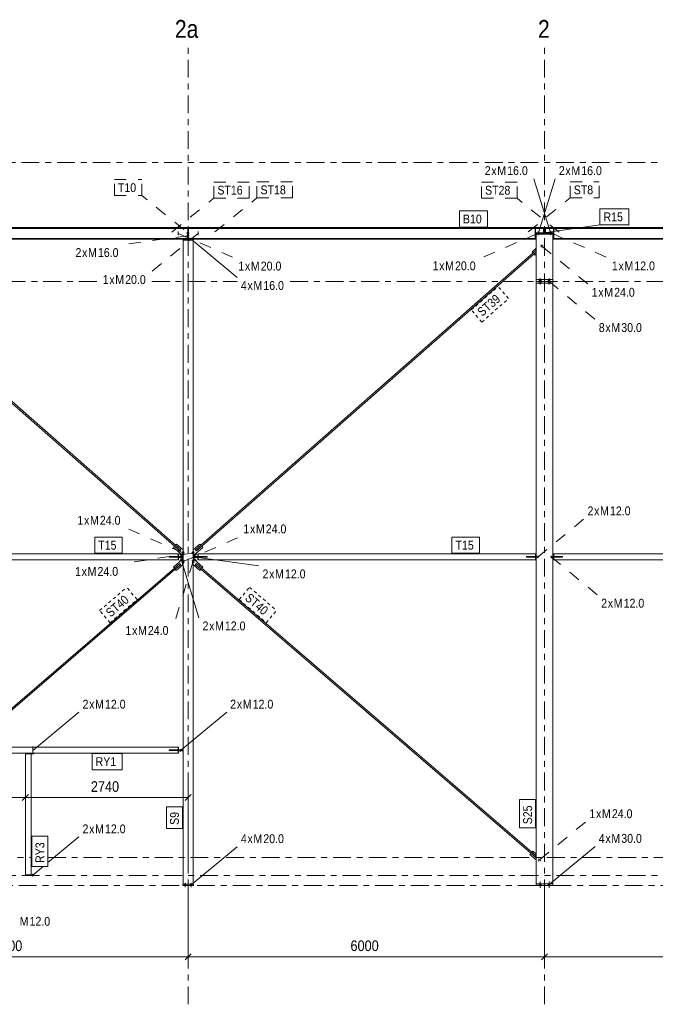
# Model space of a CAD drawing. Header units: millimetres. Extents: x -981 to 119, y -271 to 339.
# Tile 14 of 16: x -198 to -91, y -22 to 144. Entities that reach past the tile are written whole.
import ezdxf

# ---------------------------------------------------------------- set-up
doc = ezdxf.new("R2010")
doc.units = ezdxf.units.MM
for name, pattern in [('XKITLINE00', [0]), ('XKITLINE02', [4, 2, -2]), ('XKITLINE03', [6, 3, -1, 1, -1]), ('XKITLINE04', [3, 0.5, -0.5, 0.5, -0.5, 0.5, -0.5])]:
    doc.linetypes.add(name, pattern=pattern)
for name, color, linetype, lineweight in [('Element', 2, 'Continuous', 0), ('Spoina', 1, 'Continuous', 0), ('Wymiar', 4, 'Continuous', 0), ('Znak elementu', 2, 'Continuous', 0), ('Znak śruby', 4, 'Continuous', 0), ('Śruba', 3, 'Continuous', 0)]:
    doc.layers.add(name, color=color, linetype=linetype, lineweight=lineweight)
doc.styles.add('ARIAL', font='ARIAL.TTF')

msp = doc.modelspace()

# ---------------------------------------------------------------- hatches: boundary and pattern name
at = {"layer": 'Śruba'}
for points in [[(-171.36, 53.69), (-171.22, 53.69), (-171.22, 53.59), (-171.36, 53.59)], [(-171.36, 53.69), (-171.22, 53.69), (-171.22, 53.59), (-171.36, 53.59)], [(-171.36, 53.59), (-171.22, 53.59), (-171.22, 53.49), (-171.36, 53.49)], [(-171.36, 53.59), (-171.22, 53.59), (-171.22, 53.49), (-171.36, 53.49)], [(-168.64, 53.59), (-168.78, 53.59), (-168.78, 53.69), (-168.64, 53.69)], [(-168.64, 53.59), (-168.78, 53.59), (-168.78, 53.69), (-168.64, 53.69)], [(-168.64, 53.49), (-168.78, 53.49), (-168.78, 53.59), (-168.64, 53.59)], [(-168.64, 53.49), (-168.78, 53.49), (-168.78, 53.59), (-168.64, 53.59)], [(-196.22, 21.6), (-196.08, 21.6), (-196.08, 21.57), (-196.22, 21.57)], [(-196.22, 21.6), (-196.08, 21.6), (-196.08, 21.57), (-196.22, 21.57)], [(-196.22, 20.63), (-196.08, 20.63), (-196.08, 20.6), (-196.22, 20.6)], [(-196.22, 20.63), (-196.08, 20.63), (-196.08, 20.6), (-196.22, 20.6)], [(-196.22, 20.59), (-196.08, 20.59), (-196.08, 20.49), (-196.22, 20.49)], [(-196.22, 20.59), (-196.08, 20.59), (-196.08, 20.49), (-196.22, 20.49)], [(-171.36, 21.15), (-171.22, 21.15), (-171.22, 21.05), (-171.36, 21.05)], [(-171.36, 21.15), (-171.22, 21.15), (-171.22, 21.05), (-171.36, 21.05)], [(-171.36, 21.05), (-171.22, 21.05), (-171.22, 20.95), (-171.36, 20.95)], [(-171.36, 21.05), (-171.22, 21.05), (-171.22, 20.95), (-171.36, 20.95)], [(-196.08, 0), (-196.22, 0), (-196.22, 0.1), (-196.08, 0.1)], [(-196.08, 0), (-196.22, 0), (-196.22, 0.1), (-196.08, 0.1)], [(-170.61, -1.5), (-170.39, -1.5), (-170.39, -1.7), (-170.61, -1.7)], [(-170.61, -1.5), (-170.39, -1.5), (-170.39, -1.7), (-170.61, -1.7)], [(-169.61, -1.5), (-169.39, -1.5), (-169.39, -1.7), (-169.61, -1.7)], [(-169.61, -1.5), (-169.39, -1.5), (-169.39, -1.7), (-169.61, -1.7)], [(-110.91, -1.4), (-110.59, -1.4), (-110.59, -1.7), (-110.91, -1.7)], [(-110.91, -1.4), (-110.59, -1.4), (-110.59, -1.7), (-110.91, -1.7)], [(-109.41, -1.4), (-109.09, -1.4), (-109.09, -1.7), (-109.41, -1.7)], [(-109.41, -1.4), (-109.09, -1.4), (-109.09, -1.7), (-109.41, -1.7)]]:
    msp.add_hatch(color=256, dxfattribs=at).paths.add_polyline_path(points, flags=17)

# ---------------------------------------------------------------- linework, layer by layer
at = {"layer": 'Element', "linetype": 'XKITLINE00', "lineweight": 0}
for p, q in [((-229.82, 109.05), (-110.18, 109.05)), ((-229.82, 108.99), (-110.18, 108.99)), ((-229.82, 108.89), (-110.18, 108.89)), ((-170.72, 109.05), (-170.12, 109.08)), ((-170.72, 109.05), (-169.52, 109.05)), ((-170.12, 109.08), (-169.52, 109.05)), ((-170.04, 107.19), (-170.04, 108.89)), ((-170.04, 108.88), (-169.96, 108.88)), ((-169.96, 108.89), (-169.96, 107.19)), ((-111.58, 107.19), (-111.58, 108.89)), ((-111.58, 108.88), (-111.5, 108.88)), ((-111.5, 108.89), (-111.5, 108.13)), ((-111.5, 108.16), (-110.18, 108.16)), ((-111.5, 108.13), (-111.5, 108.13)), ((-111.5, 108.13), (-110.18, 108.13)), ((-111.5, 108.03), (-111.5, 108.13)), ((-111.5, 107.19), (-111.5, 108.03)), ((-110.18, 108.03), (-111.5, 108.03)), ((-111.4, 108.03), (-111.4, 107.93)), ((-111.4, 108.02), (-108.6, 108.02)), ((-108.6, 107.93), (-111.4, 107.93)), ((-111.4, 107.93), (-111.4, 100.3)), ((-110.18, 108.89), (-110.18, 109.05)), ((-110.18, 109.02), (-110.1, 109.02)), ((-110.18, 108.06), (-110.18, 108.96)), ((-110.18, 108.96), (-110.1, 108.96)), ((-110.18, 108.13), (-110.18, 108.03)), ((-110.18, 108.06), (-110.1, 108.06)), ((-110.1, 108.06), (-110.1, 109.02)), ((-109.9, 108.06), (-109.9, 109.02)), ((-109.9, 109.02), (-109.82, 109.02)), ((-109.9, 108.96), (-109.82, 108.96)), ((-109.9, 108.06), (-109.82, 108.06)), ((-109.82, 109.05), (-0.08, 109.05)), ((-109.82, 109.05), (-109.82, 108.89)), ((-109.82, 108.99), (-0.08, 108.99)), ((-109.82, 108.06), (-109.82, 108.96)), ((-109.82, 108.89), (-0.08, 108.89)), ((-109.82, 108.16), (-108.5, 108.16)), ((-109.82, 108.03), (-109.82, 108.13)), ((-109.82, 108.13), (-108.5, 108.13)), ((-108.5, 108.03), (-109.82, 108.03)), ((-108.6, 107.93), (-108.6, 108.03)), ((-108.6, 107.93), (-108.6, 100.3)), ((-108.5, 108.13), (-108.5, 108.89)), ((-108.5, 108.88), (-108.42, 108.88)), ((-108.5, 108.13), (-108.5, 108.13)), ((-108.5, 108.13), (-108.5, 108.03)), ((-108.5, 107.19), (-108.5, 108.03)), ((-108.42, 108.89), (-108.42, 107.19)), ((-228.5, 107.19), (-111.5, 107.19)), ((-111.5, 107.09), (-228.5, 107.09)), ((-228.46, 107.22), (-170.04, 107.22)), ((-170.85, 107.09), (-170.85, 106.95)), ((-170.85, 107.07), (-169.15, 107.07)), ((-170.85, 106.95), (-170.85, 106.95)), ((-170.85, 106.95), (-169.15, 106.95)), ((-170.85, -1.5), (-170.85, 106.95)), ((-170.85, 106.95), (-169.15, 106.95)), ((-169.96, 107.19), (-170.04, 107.19)), ((-169.96, 107.22), (-111.58, 107.22)), ((-169.15, 106.95), (-169.15, 107.09)), ((-169.15, 106.95), (-169.15, 106.95)), ((-169.15, 106.95), (-169.15, -1.5)), ((-111.58, 107.19), (-111.5, 107.19)), ((-111.5, 107.19), (-111.5, 107.19)), ((-111.5, 107.19), (-111.5, 107.09)), ((-108.5, 107.19), (-108.5, 107.19)), ((-108.5, 107.09), (-108.5, 107.19)), ((-108.5, 107.19), (-0.08, 107.19)), ((-108.42, 107.19), (-108.5, 107.19)), ((-108.5, 107.09), (-0.08, 107.09)), ((-108.42, 107.22), (-50.04, 107.22)), ((-228.25, 104.63), (-172.3, 55.41)), ((-228.09, 104.81), (-172.14, 55.59)), ((-167.86, 55.59), (-111.91, 104.81)), ((-167.7, 55.41), (-111.75, 104.63)), ((-112.08, 105), (-111.4, 105.59)), ((-111.91, 104.81), (-112.08, 105)), ((-111.4, 105.26), (-111.91, 104.81)), ((-111.75, 104.63), (-111.4, 104.94)), ((-111.59, 104.44), (-111.75, 104.63)), ((-111.4, 104.61), (-111.59, 104.44)), ((-111.4, 100), (-111.4, 100.3)), ((-108.6, 100.3), (-111.4, 100.3)), ((-111.4, 99.7), (-111.4, 100)), ((-111.4, 100), (-108.6, 100)), ((-108.6, 100), (-111.4, 100)), ((-108.6, 99.7), (-111.4, 99.7)), ((-111.4, 99.7), (-111.4, -1.4)), ((-108.6, 100), (-108.6, 100.3)), ((-108.6, 100), (-108.6, 99.7)), ((-108.6, 99.7), (-108.6, -1.4)), ((-172.47, 55.22), (-172.3, 55.41)), ((-170.96, 53.9), (-172.47, 55.22)), ((-172.3, 55.41), (-171.4, 54.62)), ((-172.14, 55.59), (-171.98, 55.78)), ((-171.24, 54.8), (-172.14, 55.59)), ((-171.98, 55.78), (-170.85, 54.78)), ((-171.38, 54.64), (-171.27, 54.77)), ((-171.27, 54.77), (-171.24, 54.8)), ((-170.85, 54.79), (-170.85, 54.79)), ((-169.15, 54.78), (-168.02, 55.78)), ((-169.15, 54.79), (-169.15, 54.79)), ((-167.53, 55.22), (-169.04, 53.9)), ((-167.86, 55.59), (-168.76, 54.8)), ((-168.73, 54.77), (-168.76, 54.8)), ((-168.73, 54.77), (-168.62, 54.64)), ((-168.6, 54.62), (-167.7, 55.41)), ((-168.02, 55.78), (-167.86, 55.59)), ((-167.7, 55.41), (-167.53, 55.22)), ((-228.46, 54.14), (-171.68, 54.14)), ((-171.68, 53.14), (-228.46, 53.14)), ((-173.18, 53.59), (-173.18, 53.69)), ((-171.04, 53.69), (-173.18, 53.69)), ((-171.54, 53.59), (-173.18, 53.59)), ((-172.47, 51.9), (-170.96, 53.21)), ((-171.68, 53.69), (-171.68, 54.14)), ((-171.64, 54.14), (-171.68, 54.14)), ((-171.68, 54.14), (-171.68, 53.69)), ((-171.68, 53.59), (-171.68, 53.14)), ((-171.68, 53.14), (-171.68, 53.59)), ((-171.64, 53.14), (-171.68, 53.14)), ((-171.64, 53.69), (-171.64, 54.14)), ((-171.64, 53.59), (-171.64, 53.14)), ((-171.54, 53.49), (-171.54, 53.59)), ((-171.54, 53.59), (-170.85, 53.59)), ((-170.85, 53.49), (-171.54, 53.49)), ((-171.43, 54.13), (-171.34, 54.23)), ((-170.85, 53.63), (-171.43, 54.13)), ((-171.42, 52.98), (-170.85, 53.47)), ((-171.4, 54.62), (-171.38, 54.64)), ((-171.29, 53.59), (-171.29, 53.69)), ((-171.04, 53.59), (-171.04, 53.69)), ((-170.96, 53.9), (-170.85, 53.91)), ((-170.96, 53.21), (-170.85, 53.2)), ((-169.15, 53.63), (-168.57, 54.13)), ((-169.04, 53.9), (-169.15, 53.91)), ((-168.46, 53.59), (-169.15, 53.59)), ((-169.15, 53.49), (-168.46, 53.49)), ((-169.15, 53.47), (-168.58, 52.98)), ((-169.15, 53.2), (-169.04, 53.21)), ((-169.04, 53.21), (-167.53, 51.9)), ((-168.96, 53.59), (-168.96, 53.69)), ((-168.96, 53.69), (-166.82, 53.69)), ((-168.71, 53.59), (-168.71, 53.69)), ((-168.57, 54.13), (-168.66, 54.23)), ((-168.6, 54.62), (-168.62, 54.64)), ((-168.46, 53.49), (-168.46, 53.59)), ((-168.46, 53.59), (-166.82, 53.59)), ((-168.36, 53.69), (-168.36, 54.14)), ((-168.36, 54.14), (-168.32, 54.14)), ((-168.36, 53.59), (-168.36, 53.14)), ((-168.36, 53.14), (-168.32, 53.14)), ((-168.32, 54.14), (-168.32, 53.69)), ((-168.32, 53.69), (-168.32, 54.14)), ((-168.32, 54.14), (-111.54, 54.14)), ((-168.32, 53.14), (-168.32, 53.59)), ((-168.32, 53.14), (-168.32, 53.59)), ((-111.54, 53.14), (-168.32, 53.14)), ((-166.82, 53.59), (-166.82, 53.69)), ((-113.04, 53.59), (-113.04, 53.69)), ((-113.04, 53.69), (-111.4, 53.69)), ((-111.4, 53.59), (-113.04, 53.59)), ((-111.54, 53.69), (-111.54, 54.14)), ((-111.5, 54.14), (-111.54, 54.14)), ((-111.54, 54.14), (-111.54, 53.69)), ((-111.54, 53.59), (-111.54, 53.14)), ((-111.54, 53.14), (-111.54, 53.59)), ((-111.5, 53.14), (-111.54, 53.14)), ((-111.5, 53.69), (-111.5, 54.14)), ((-111.5, 53.59), (-111.5, 53.14)), ((-106.96, 53.69), (-108.6, 53.69)), ((-108.6, 53.59), (-106.96, 53.59)), ((-108.5, 53.69), (-108.5, 54.14)), ((-108.5, 54.14), (-108.46, 54.14)), ((-108.5, 53.59), (-108.5, 53.14)), ((-108.5, 53.14), (-108.46, 53.14)), ((-108.46, 53.69), (-108.46, 54.14)), ((-108.46, 54.14), (-50.99, 54.14)), ((-108.46, 54.14), (-108.46, 53.69)), ((-108.46, 53.14), (-108.46, 53.59)), ((-108.46, 53.14), (-108.46, 53.59)), ((-50.99, 53.14), (-108.46, 53.14)), ((-106.96, 53.59), (-106.96, 53.69)), ((-207.3, 21.6), (-172.31, 51.71)), ((-206.93, 21.6), (-172.16, 51.53)), ((-172.31, 51.71), (-172.47, 51.9)), ((-171.4, 52.5), (-172.31, 51.71)), ((-172.16, 51.53), (-171.25, 52.31)), ((-171.99, 51.34), (-172.16, 51.53)), ((-170.85, 52.32), (-171.99, 51.34)), ((-171.34, 52.88), (-171.42, 52.98)), ((-171.38, 52.47), (-171.4, 52.5)), ((-171.38, 52.47), (-171.27, 52.34)), ((-171.25, 52.31), (-171.27, 52.34)), ((-170.85, 52.31), (-170.86, 52.32)), ((-168.01, 51.34), (-169.15, 52.32)), ((-169.15, 52.31), (-169.14, 52.32)), ((-168.75, 52.31), (-168.73, 52.34)), ((-168.75, 52.31), (-167.84, 51.53)), ((-168.73, 52.34), (-168.62, 52.47)), ((-168.66, 52.88), (-168.58, 52.98)), ((-168.62, 52.47), (-168.6, 52.5)), ((-167.69, 51.71), (-168.6, 52.5)), ((-167.84, 51.53), (-168.01, 51.34)), ((-167.84, 51.53), (-112.31, 3.73)), ((-167.53, 51.9), (-167.69, 51.71)), ((-167.69, 51.71), (-112.16, 3.91)), ((-228.32, 21.6), (-171.68, 21.6)), ((-171.68, 21.15), (-171.68, 21.6)), ((-171.64, 21.6), (-171.68, 21.6)), ((-171.68, 21.6), (-171.68, 21.15)), ((-171.64, 21.15), (-171.64, 21.6)), ((-228.32, 20.6), (-171.68, 20.6)), ((-196.4, 20.49), (-197.4, 20.49)), ((-197.4, 20.49), (-197.4, 0.1)), ((-197.38, 20.59), (-195.95, 20.59)), ((-197.38, 20.49), (-197.38, 20.59)), ((-196.4, 20.49), (-196.4, 0.1)), ((-195.95, 20.49), (-196.4, 20.49)), ((-195.95, 20.59), (-195.95, 20.49)), ((-173.18, 21.05), (-173.18, 21.15)), ((-171.04, 21.15), (-173.18, 21.15)), ((-171.11, 21.05), (-173.18, 21.05)), ((-171.68, 20.6), (-171.68, 21.05)), ((-171.68, 20.6), (-171.68, 21.05)), ((-171.64, 20.6), (-171.68, 20.6)), ((-171.64, 21.05), (-171.64, 20.6)), ((-171.54, 20.95), (-171.54, 21.05)), ((-170.85, 20.95), (-171.54, 20.95)), ((-171.29, 21.05), (-171.29, 21.15)), ((-171.11, 21.05), (-170.85, 21.05)), ((-171.04, 21.05), (-171.04, 21.15)), ((-112.47, 3.54), (-112.31, 3.73)), ((-111.4, 2.62), (-112.47, 3.54)), ((-112.31, 3.73), (-111.4, 2.95)), ((-112.16, 3.91), (-111.99, 4.1)), ((-111.4, 3.26), (-112.16, 3.91)), ((-111.99, 4.1), (-111.4, 3.59)), ((-111.42, 2.47), (-111.4, 2.49)), ((-111.4, 2.44), (-111.42, 2.47)), ((-111.4, 2.95), (-111.4, 2.95)), ((-196.4, 0.1), (-197.4, 0.1)), ((-197.38, 0), (-197.38, 0.1)), ((-195.95, 0), (-197.38, 0)), ((-196.4, 0.1), (-195.95, 0.1)), ((-195.95, 0.1), (-195.95, 0)), ((-170.9, -1.5), (-170.85, -1.5)), ((-170.9, -1.7), (-170.9, -1.5)), ((-169.15, -1.5), (-170.85, -1.5)), ((-169.15, -1.5), (-169.1, -1.5)), ((-169.1, -1.7), (-169.1, -1.5)), ((-108.6, -1.4), (-111.4, -1.4)), ((-111.4, -1.7), (-111.4, -1.4)), ((-108.6, -1.7), (-108.6, -1.4)), ((-170.9, -1.7), (-169.1, -1.7)), ((-108.6, -1.7), (-111.4, -1.7))]:
    msp.add_line(p, q, dxfattribs=at)
at = {"layer": 'Spoina', "linetype": 'XKITLINE03', "lineweight": 0}
for p, q in [((-170, -21.7), (-170, 140)), ((-110, -21.7), (-110, 140)), ((-234.05, 120), (20, 120)), ((-218.38, 100), (-184.97, 100)), ((-176.1, 100), (-161.72, 100)), ((-152.85, 100), (-66.59, 100)), ((-208.7, 3), (-196.3, 3)), ((-193.6, 3), (20, 3)), ((-960, 0), (20, 0)), ((-816.5, -1.7), (20, -1.7))]:
    msp.add_line(p, q, dxfattribs=at)
at = {"layer": 'Wymiar', "linetype": 'XKITLINE00', "lineweight": 0}
for p, q in [((-197.4, 1.1), (-197.4, 14.96)), ((-197.4, 1.1), (-197.4, 14.96)), ((-170, 1), (-170, 14.96)), ((-196.89, 13.61), (-197.91, 12.59)), ((-196.89, 13.61), (-197.91, 12.59)), ((-169.49, 13.61), (-170.51, 12.59)), ((-207.6, 13.1), (-197.4, 13.1)), ((-197.4, 13.1), (-170, 13.1)), ((-170, -2.7), (-170, -15.14)), ((-170, -2.7), (-170, -15.14)), ((-110, -2.7), (-110, -15.14)), ((-110, -2.7), (-110, -15.14)), ((-169.49, -13.19), (-170.51, -14.21)), ((-169.49, -13.19), (-170.51, -14.21)), ((-109.49, -13.19), (-110.51, -14.21)), ((-109.49, -13.19), (-110.51, -14.21)), ((-230, -13.7), (-170, -13.7)), ((-170, -13.7), (-110, -13.7)), ((-110, -13.7), (-50, -13.7))]:
    msp.add_line(p, q, dxfattribs=at)
at = {"layer": 'Znak elementu', "linetype": 'XKITLINE02', "lineweight": 0}
for p, q in [((-182.42, 117.13), (-177.77, 117.13)), ((-182.42, 114.43), (-182.42, 117.13)), ((-177.77, 114.43), (-177.77, 117.13)), ((-165.68, 116.71), (-159.7, 116.71)), ((-165.68, 114.01), (-165.68, 116.71)), ((-159.7, 114.01), (-159.7, 116.71)), ((-158.42, 116.75), (-152.44, 116.75)), ((-158.42, 114.05), (-158.42, 116.75)), ((-152.44, 114.05), (-152.44, 116.75)), ((-120.62, 116.69), (-114.64, 116.69)), ((-120.62, 113.99), (-120.62, 116.69)), ((-114.64, 113.99), (-114.64, 116.69)), ((-105.69, 116.76), (-100.82, 116.76)), ((-105.69, 114.06), (-105.69, 116.76)), ((-100.82, 114.06), (-100.82, 116.76)), ((-182.42, 114.43), (-177.77, 114.43)), ((-170.7, 108.71), (-177.77, 114.43)), ((-172.75, 108.29), (-165.68, 114.01)), ((-165.68, 114.01), (-159.7, 114.01)), ((-165.49, 108.33), (-158.42, 114.05)), ((-158.42, 114.05), (-152.44, 114.05)), ((-120.62, 113.99), (-114.64, 113.99)), ((-107.57, 108.27), (-114.64, 113.99)), ((-112.76, 108.34), (-105.69, 114.06)), ((-105.69, 114.06), (-100.82, 114.06))]:
    msp.add_line(p, q, dxfattribs=at)
at = {"layer": 'Znak elementu', "linetype": 'XKITLINE00', "lineweight": 0}
for p, q in [((-124.34, 111.85), (-119.58, 111.85)), ((-124.34, 109.15), (-124.34, 111.85)), ((-119.58, 109.15), (-119.58, 111.85)), ((-100.68, 112.21), (-95.81, 112.21)), ((-100.68, 109.51), (-100.68, 112.21)), ((-95.81, 109.51), (-95.81, 112.21)), ((-111.31, 108.02), (-100.68, 109.51)), ((-100.68, 109.51), (-95.81, 109.51)), ((-124.34, 109.15), (-119.58, 109.15)), ((-185.73, 56.94), (-181.08, 56.94)), ((-185.73, 54.24), (-185.73, 56.94)), ((-181.08, 54.24), (-181.08, 56.94)), ((-125.59, 56.94), (-120.94, 56.94)), ((-125.59, 54.24), (-125.59, 56.94)), ((-120.94, 54.24), (-120.94, 56.94)), ((-185.73, 54.24), (-181.08, 54.24)), ((-125.59, 54.24), (-120.94, 54.24)), ((-186.17, 20.5), (-181.08, 20.5)), ((-186.17, 17.8), (-186.17, 20.5)), ((-181.08, 17.8), (-181.08, 20.5)), ((-186.17, 17.8), (-181.08, 17.8)), ((-114.2, 8), (-114.2, 12.76)), ((-111.5, 12.76), (-114.2, 12.76)), ((-111.5, 8), (-111.5, 12.76)), ((-173.65, 7.9), (-173.65, 11.55)), ((-170.95, 11.55), (-173.65, 11.55)), ((-170.95, 7.9), (-170.95, 11.55)), ((-170.95, 7.9), (-173.65, 7.9)), ((-111.5, 8), (-114.2, 8)), ((-196.3, 1.5), (-196.3, 6.59)), ((-193.6, 6.59), (-196.3, 6.59)), ((-193.6, 1.5), (-193.6, 6.59)), ((-193.6, 1.5), (-196.3, 1.5))]:
    msp.add_line(p, q, dxfattribs=at)
at = {"layer": 'Znak elementu', "linetype": 'XKITLINE04', "lineweight": 0}
for p, q in [((-122.34, 95.19), (-117.84, 99.14)), ((-116.06, 97.11), (-117.84, 99.14)), ((-120.55, 93.16), (-116.06, 97.11)), ((-120.55, 93.16), (-122.34, 95.19)), ((-184.89, 44.58), (-180.35, 48.49)), ((-178.59, 46.44), (-180.35, 48.49)), ((-161.41, 46.44), (-159.65, 48.49)), ((-159.65, 48.49), (-155.11, 44.58)), ((-183.13, 42.54), (-178.59, 46.44)), ((-161.41, 46.44), (-156.87, 42.54)), ((-183.13, 42.54), (-184.89, 44.58)), ((-156.87, 42.54), (-155.11, 44.58))]:
    msp.add_line(p, q, dxfattribs=at)
at = {"layer": 'Znak śruby', "linetype": 'XKITLINE00', "lineweight": 0}
for p, q in [((-108.95, 108.01), (-111.8, 117.29)), ((-111.05, 108.01), (-108.2, 117.29)), ((-169.5, 107.09), (-161.72, 100.66)), ((-171.29, 53.59), (-168.18, 43.35)), ((-168.71, 53.59), (-158.08, 52.1)), ((-196.15, 21.05), (-188.37, 27.47)), ((-171.29, 21.05), (-163.51, 27.48)), ((-193.6, 2.16), (-188.37, 6.48)), ((-169.5, -1.6), (-161.72, 4.83)), ((-109.25, -1.55), (-101.47, 4.88)), ((-196.15, 0.05), (-194.4, 1.5))]:
    msp.add_line(p, q, dxfattribs=at)
at = {"layer": 'Znak śruby', "linetype": 'XKITLINE02', "lineweight": 0}
for p, q in [((-168.32, 108.08), (-176.1, 101.65)), ((-171.68, 108.08), (-162.15, 103.93)), ((-111.05, 108.12), (-120.58, 103.97)), ((-108.79, 108.1), (-99.27, 103.95)), ((-170.06, 107.69), (-180.69, 106.2)), ((-110.44, 105.94), (-102.67, 99.51)), ((-109.25, 100), (-101.47, 93.57)), ((-111.15, 53.59), (-103.37, 60.02)), ((-170.83, 54.28), (-180.36, 58.43)), ((-170.83, 52.83), (-161.31, 56.98)), ((-169.17, 54.28), (-180.76, 52.52)), ((-108.85, 53.59), (-101.07, 47.17)), ((-169.17, 52.83), (-172.27, 42.59)), ((-110.83, 2.62), (-103.05, 9.04))]:
    msp.add_line(p, q, dxfattribs=at)
at = {"layer": 'Śruba', "linetype": 'XKITLINE02', "lineweight": 0}
for p, q in [((-171.68, 108.38), (-171.68, 107.78)), ((-169.84, 108.09), (-170.28, 108.09)), ((-170.06, 108.18), (-170.18, 108.18)), ((-170.06, 108), (-170.18, 108)), ((-170.06, 107.79), (-170.18, 107.79)), ((-169.94, 108.18), (-170.06, 108.18)), ((-169.94, 108), (-170.06, 108)), ((-169.94, 107.79), (-170.06, 107.79)), ((-168.32, 108.38), (-168.32, 107.78)), ((-111.05, 108.42), (-111.05, 107.82)), ((-111.05, 107.8), (-111.05, 108.3)), ((-108.95, 107.8), (-108.95, 108.3)), ((-108.79, 108.33), (-108.79, 107.88)), ((-170.5, 107.35), (-170.5, 106.9)), ((-169.84, 107.69), (-170.28, 107.69)), ((-170.06, 107.6), (-170.18, 107.6)), ((-169.94, 107.6), (-170.06, 107.6)), ((-169.5, 107.35), (-169.5, 106.9)), ((-110.91, 100.3), (-110.91, 100)), ((-110.91, 100.3), (-110.91, 100)), ((-110.91, 100.3), (-110.91, 100)), ((-110.91, 100.3), (-110.91, 100)), ((-110.91, 100), (-110.91, 99.7)), ((-110.91, 100), (-110.91, 99.7)), ((-110.91, 100), (-110.91, 99.7)), ((-110.91, 100), (-110.91, 99.7)), ((-110.75, 100.55), (-110.75, 99.45)), ((-110.75, 100.55), (-110.75, 99.45)), ((-110.75, 100.55), (-110.75, 99.45)), ((-110.75, 100.55), (-110.75, 99.45)), ((-110.59, 100.3), (-110.59, 100)), ((-110.59, 100.3), (-110.59, 100)), ((-110.59, 100.3), (-110.59, 100)), ((-110.59, 100.3), (-110.59, 100)), ((-110.59, 100), (-110.59, 99.7)), ((-110.59, 100), (-110.59, 99.7)), ((-110.59, 100), (-110.59, 99.7)), ((-110.59, 100), (-110.59, 99.7)), ((-109.41, 100.3), (-109.41, 100)), ((-109.41, 100.3), (-109.41, 100)), ((-109.41, 100.3), (-109.41, 100)), ((-109.41, 100.3), (-109.41, 100)), ((-109.41, 100), (-109.41, 99.7)), ((-109.41, 100), (-109.41, 99.7)), ((-109.41, 100), (-109.41, 99.7)), ((-109.41, 100), (-109.41, 99.7)), ((-109.25, 100.55), (-109.25, 99.45)), ((-109.25, 100.55), (-109.25, 99.45)), ((-109.25, 100.55), (-109.25, 99.45)), ((-109.25, 100.55), (-109.25, 99.45)), ((-109.09, 100.3), (-109.09, 100)), ((-109.09, 100.3), (-109.09, 100)), ((-109.09, 100.3), (-109.09, 100)), ((-109.09, 100.3), (-109.09, 100)), ((-109.09, 100), (-109.09, 99.7)), ((-109.09, 100), (-109.09, 99.7)), ((-109.09, 100), (-109.09, 99.7)), ((-109.09, 100), (-109.09, 99.7)), ((-111.22, 53.69), (-111.22, 53.59)), ((-111.22, 53.69), (-111.22, 53.59)), ((-111.22, 53.59), (-111.22, 53.49)), ((-111.22, 53.59), (-111.22, 53.49)), ((-111.15, 53.79), (-111.15, 53.39)), ((-111.15, 53.79), (-111.15, 53.39)), ((-111.08, 53.69), (-111.08, 53.59)), ((-111.08, 53.69), (-111.08, 53.59)), ((-111.08, 53.59), (-111.08, 53.49)), ((-111.08, 53.59), (-111.08, 53.49)), ((-108.92, 53.69), (-108.92, 53.59)), ((-108.92, 53.69), (-108.92, 53.59)), ((-108.92, 53.59), (-108.92, 53.49)), ((-108.92, 53.59), (-108.92, 53.49)), ((-108.85, 53.79), (-108.85, 53.39)), ((-108.85, 53.79), (-108.85, 53.39)), ((-108.78, 53.69), (-108.78, 53.59)), ((-108.78, 53.69), (-108.78, 53.59)), ((-108.78, 53.59), (-108.78, 53.49)), ((-108.78, 53.59), (-108.78, 53.49))]:
    msp.add_line(p, q, dxfattribs=at)
at = {"layer": 'Śruba', "linetype": 'XKITLINE00', "lineweight": 0}
for p, q in [((-111.05, 107.76), (-111.05, 108.26)), ((-108.95, 107.76), (-108.95, 108.26)), ((-170.5, 107.32), (-170.5, 106.87)), ((-169.5, 107.32), (-169.5, 106.87)), ((-110.62, 106.14), (-110.5, 106.01)), ((-110.25, 106.11), (-110.38, 106)), ((-110.64, 105.77), (-110.51, 105.88)), ((-110.27, 105.75), (-110.39, 105.88)), ((-171.36, 53.69), (-171.36, 53.59)), ((-171.36, 53.69), (-171.36, 53.59)), ((-171.36, 53.59), (-171.36, 53.49)), ((-171.36, 53.59), (-171.36, 53.49)), ((-171.29, 53.79), (-171.29, 53.39)), ((-171.29, 53.79), (-171.29, 53.39)), ((-171.22, 53.69), (-171.22, 53.59)), ((-171.22, 53.69), (-171.22, 53.59)), ((-171.22, 53.59), (-171.22, 53.49)), ((-171.22, 53.59), (-171.22, 53.49)), ((-171.03, 54.45), (-170.9, 54.33)), ((-171, 54.08), (-170.89, 54.21)), ((-170.66, 54.47), (-170.78, 54.34)), ((-170.64, 54.11), (-170.77, 54.22)), ((-169.36, 54.11), (-169.23, 54.22)), ((-169.34, 54.47), (-169.22, 54.34)), ((-169, 54.08), (-169.11, 54.21)), ((-168.97, 54.45), (-169.1, 54.33)), ((-168.78, 53.69), (-168.78, 53.59)), ((-168.78, 53.69), (-168.78, 53.59)), ((-168.78, 53.59), (-168.78, 53.49)), ((-168.78, 53.59), (-168.78, 53.49)), ((-168.71, 53.79), (-168.71, 53.39)), ((-168.71, 53.79), (-168.71, 53.39)), ((-168.64, 53.69), (-168.64, 53.59)), ((-168.64, 53.69), (-168.64, 53.59)), ((-168.64, 53.59), (-168.64, 53.49)), ((-168.64, 53.59), (-168.64, 53.49)), ((-171.03, 52.66), (-170.9, 52.77)), ((-171, 53.03), (-170.89, 52.89)), ((-170.63, 53), (-170.77, 52.88)), ((-170.66, 52.63), (-170.77, 52.76)), ((-169.37, 53), (-169.23, 52.88)), ((-169.34, 52.63), (-169.23, 52.76)), ((-169, 53.03), (-169.11, 52.89)), ((-168.97, 52.66), (-169.1, 52.77)), ((-196.22, 21.6), (-196.22, 21.57)), ((-196.22, 21.6), (-196.22, 21.57)), ((-196.15, 21.7), (-196.15, 20.4)), ((-196.15, 21.7), (-196.15, 20.4)), ((-196.08, 21.6), (-196.08, 21.57)), ((-196.08, 21.6), (-196.08, 21.57)), ((-196.22, 20.63), (-196.22, 20.6)), ((-196.22, 20.63), (-196.22, 20.6)), ((-196.22, 20.59), (-196.22, 20.49)), ((-196.22, 20.59), (-196.22, 20.49)), ((-196.08, 20.63), (-196.08, 20.6)), ((-196.08, 20.63), (-196.08, 20.6)), ((-196.08, 20.59), (-196.08, 20.49)), ((-196.08, 20.59), (-196.08, 20.49)), ((-171.36, 21.15), (-171.36, 21.05)), ((-171.36, 21.15), (-171.36, 21.05)), ((-171.36, 21.05), (-171.36, 20.95)), ((-171.36, 21.05), (-171.36, 20.95)), ((-171.29, 21.25), (-171.29, 20.85)), ((-171.29, 21.25), (-171.29, 20.85)), ((-171.22, 21.15), (-171.22, 21.05)), ((-171.22, 21.15), (-171.22, 21.05)), ((-171.22, 21.05), (-171.22, 20.95)), ((-171.22, 21.05), (-171.22, 20.95)), ((-111.03, 2.79), (-110.9, 2.67)), ((-111, 2.42), (-110.89, 2.55)), ((-110.66, 2.81), (-110.77, 2.68)), ((-110.63, 2.45), (-110.77, 2.56)), ((-196.22, 0), (-196.22, 0.1)), ((-196.22, 0), (-196.22, 0.1)), ((-196.15, -0.17), (-196.15, 0.27)), ((-196.15, -0.17), (-196.15, 0.27)), ((-196.08, 0), (-196.08, 0.1)), ((-196.08, 0), (-196.08, 0.1)), ((-170.61, -1.7), (-170.61, -1.5)), ((-170.61, -1.7), (-170.61, -1.5)), ((-170.5, -1.96), (-170.5, -1.24)), ((-170.5, -1.96), (-170.5, -1.24)), ((-170.39, -1.7), (-170.39, -1.5)), ((-170.39, -1.7), (-170.39, -1.5)), ((-169.61, -1.7), (-169.61, -1.5)), ((-169.61, -1.7), (-169.61, -1.5)), ((-169.5, -1.96), (-169.5, -1.24)), ((-169.5, -1.96), (-169.5, -1.24)), ((-169.39, -1.7), (-169.39, -1.5)), ((-169.39, -1.7), (-169.39, -1.5)), ((-110.91, -1.7), (-110.91, -1.4)), ((-110.91, -1.7), (-110.91, -1.4)), ((-110.75, -2.07), (-110.75, -1.03)), ((-110.75, -2.07), (-110.75, -1.03)), ((-110.59, -1.7), (-110.59, -1.4)), ((-110.59, -1.7), (-110.59, -1.4)), ((-109.41, -1.7), (-109.41, -1.4)), ((-109.41, -1.7), (-109.41, -1.4)), ((-109.25, -2.07), (-109.25, -1.03)), ((-109.25, -2.07), (-109.25, -1.03)), ((-109.09, -1.7), (-109.09, -1.4)), ((-109.09, -1.7), (-109.09, -1.4))]:
    msp.add_line(p, q, dxfattribs=at)

# ---------------------------------------------------------------- texts
at = {"layer": 'Spoina', "style": 'ARIAL', "width": 0.85}
for s, p in [('2a', (-172.23, 141)), ('2', (-111.11, 141))]:
    msp.add_text(s, height=3, dxfattribs=at).set_placement(p)
at = {"layer": 'Wymiar', "style": 'ARIAL', "width": 0.85}
for s, p in [('2740', (-186.37, 14.06)), ('6000', (-202.67, -12.74)), ('6000', (-142.67, -12.74))]:
    msp.add_text(s, height=1.8, dxfattribs=at).set_placement(p)
at = {"layer": 'Znak elementu', "style": 'ARIAL', "width": 0.85}
for s, p in [('T10', (-181.82, 115.03)), ('ST16', (-165.08, 114.61)), ('ST18', (-157.82, 114.65)), ('ST28', (-120.02, 114.59)), ('ST8', (-105.09, 114.66)), ('B10', (-123.74, 109.75)), ('R15', (-100.08, 110.11)), ('T15', (-185.13, 54.84)), ('T15', (-124.99, 54.84)), ('RY1', (-185.57, 18.4))]:
    msp.add_text(s, height=1.5, dxfattribs=at).set_placement(p)
for s, rotation, p in [('ST39', 41.3446, (-120.5, 94.01)), ('ST40', 40.7201, (-183.06, 43.38)), ('ST40', -40.7201, (-160.56, 46.5)), ('S9', 90.0002, (-171.55, 8.5)), ('S25', 90.0002, (-112.1, 8.6)), ('RY3', 90.0002, (-194.2, 2.1))]:
    msp.add_text(s, height=1.5, rotation=rotation, dxfattribs=at).set_placement(p)
at = {"layer": 'Znak śruby', "style": 'ARIAL', "width": 0.85}
for s, p in [('2', (-120.07, 117.89)), ('M', (-117.96, 117.89)), ('16.0', (-116.29, 117.89)), ('2', (-107.6, 117.89)), ('M', (-105.49, 117.89)), ('16.0', (-103.82, 117.89)), ('x', (-118.96, 117.89)), ('x', (-106.49, 117.89)), ('2', (-188.96, 104.1)), ('x', (-187.85, 104.1)), ('M', (-186.85, 104.1)), ('16.0', (-185.18, 104.1)), ('1', (-161.55, 101.83)), ('x', (-160.44, 101.83)), ('M', (-159.44, 101.83)), ('20.0', (-157.77, 101.83)), ('1', (-128.85, 101.87)), ('x', (-127.74, 101.87)), ('M', (-126.74, 101.87)), ('20.0', (-125.07, 101.87)), ('1', (-98.67, 101.85)), ('x', (-97.55, 101.85)), ('M', (-96.55, 101.85)), ('12.0', (-94.89, 101.85)), ('1', (-184.37, 99.55)), ('x', (-183.26, 99.55)), ('M', (-182.26, 99.55)), ('20.0', (-180.6, 99.55)), ('4', (-161.12, 98.56)), ('x', (-160.01, 98.56)), ('M', (-159.01, 98.56)), ('16.0', (-157.34, 98.56)), ('1', (-102.07, 97.41)), ('x', (-100.95, 97.41)), ('M', (-99.95, 97.41)), ('24.0', (-98.29, 97.41)), ('8', (-100.87, 91.47)), ('M', (-98.76, 91.47)), ('30.0', (-97.09, 91.47)), ('x', (-99.76, 91.47)), ('2', (-102.77, 60.62)), ('x', (-101.66, 60.62)), ('M', (-100.66, 60.62)), ('12.0', (-98.99, 60.62)), ('1', (-188.63, 59.03)), ('x', (-187.52, 59.03)), ('M', (-186.52, 59.03)), ('24.0', (-184.85, 59.03)), ('1', (-160.71, 57.58)), ('x', (-159.59, 57.58)), ('M', (-158.59, 57.58)), ('24.0', (-156.93, 57.58)), ('1', (-189.03, 50.42)), ('x', (-187.92, 50.42)), ('M', (-186.92, 50.42)), ('24.0', (-185.25, 50.42)), ('2', (-157.48, 50)), ('M', (-155.37, 50)), ('12.0', (-153.7, 50)), ('x', (-156.37, 50)), ('2', (-100.47, 45.07)), ('M', (-98.36, 45.07)), ('12.0', (-96.69, 45.07)), ('x', (-99.36, 45.07)), ('1', (-180.55, 40.49)), ('x', (-179.43, 40.49)), ('M', (-178.43, 40.49)), ('24.0', (-176.77, 40.49)), ('2', (-167.58, 41.25)), ('x', (-166.47, 41.25)), ('M', (-165.47, 41.25)), ('12.0', (-163.81, 41.25)), ('2', (-187.77, 28.07)), ('x', (-186.66, 28.07)), ('M', (-185.66, 28.07)), ('12.0', (-183.99, 28.07)), ('2', (-162.91, 28.08)), ('x', (-161.8, 28.08)), ('M', (-160.8, 28.08)), ('12.0', (-159.13, 28.08)), ('1', (-102.45, 9.64)), ('x', (-101.34, 9.64)), ('M', (-100.34, 9.64)), ('24.0', (-98.67, 9.64)), ('2', (-187.77, 7.08)), ('M', (-185.66, 7.08)), ('12.0', (-183.99, 7.08)), ('x', (-186.66, 7.08)), ('4', (-161.12, 5.43)), ('M', (-159.01, 5.43)), ('20.0', (-157.34, 5.43)), ('4', (-100.87, 5.48)), ('M', (-98.76, 5.48)), ('30.0', (-97.09, 5.48)), ('x', (-160.01, 5.43)), ('x', (-99.76, 5.48)), ('M', (-198.36, -8.48)), ('12.0', (-196.69, -8.48))]:
    msp.add_text(s, height=1.5, dxfattribs=at).set_placement(p)

doc.saveas('drawing.dxf')
